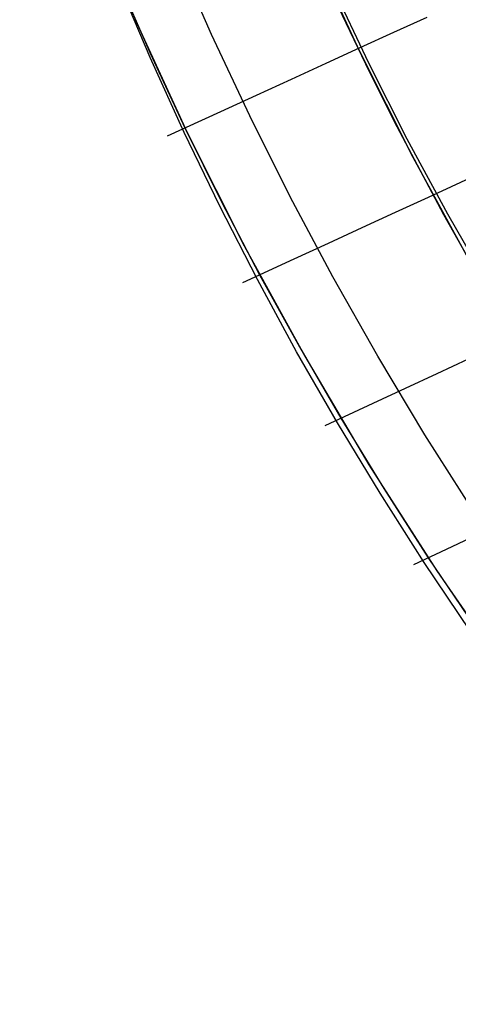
# Model space of a CAD drawing. Header units: millimetres. Extents: x -58 to 58, y -58 to 57.
# Tile 2 of 102: x -54.45 to -47.54, y -38.67 to -23.16. Entities that reach past the tile are written whole.
import ezdxf

# ---------------------------------------------------------------- set-up
doc = ezdxf.new("R2010")
doc.units = ezdxf.units.MM
doc.header["$MEASUREMENT"] = 0
doc.layers.add('Predefinito', color=5, linetype='Continuous')

msp = doc.modelspace()

# ---------------------------------------------------------------- linework, layer by layer
at = {"layer": 'Predefinito', "extrusion": (2.88321e-07, -6.82626e-07, 1)}
msp.add_lwpolyline([(-36.323, -40.631), (-36.008, -39.766), (-35.717, -38.902), (-35.451, -38.039), (-35.21, -37.177), (-34.992, -36.317), (-34.797, -35.459), (-34.625, -34.603), (-34.475, -33.75), (-34.347, -32.9), (-34.24, -32.054), (-34.155, -31.211), (-34.089, -30.373), (-34.043, -29.539), (-34.017, -28.71), (-34.009, -27.885), (-34.02, -27.066), (-34.049, -26.253), (-34.094, -25.446), (-34.157, -24.645), (-34.235, -23.85), (-34.33, -23.062), (-34.439, -22.281), (-34.563, -21.508), (-34.701, -20.741), (-34.853, -19.983), (-35.018, -19.232), (-35.196, -18.49), (-35.386, -17.755), (-35.587, -17.03), (-35.8, -16.313), (-36.257, -14.906), (-36.501, -14.215), (-36.758, -13.528), (-37.029, -12.846), (-37.313, -12.169), (-37.614, -11.499), (-37.931, -10.834), (-38.265, -10.177), (-38.619, -9.526), (-38.992, -8.883), (-39.385, -8.249), (-39.801, -7.624), (-40.238, -7.008), (-40.698, -6.403), (-41.182, -5.809), (-41.69, -5.227), (-41.954, -4.941), (-42.223, -4.658), (-42.5, -4.379), (-42.782, -4.103), (-43.071, -3.83), (-43.367, -3.562), (-43.669, -3.297), (-43.978, -3.035), (-44.293, -2.778), (-44.615, -2.524), (-45.279, -2.029), (-45.97, -1.55), (-46.689, -1.087), (-47.435, -0.642), (-48.209, -0.214), (-49.012, 0.196), (-49.843, 0.589), (-50.704, 0.965), (-51.595, 1.322), (-52.516, 1.663), (-53.468, 1.986), (-54.452, 2.291)], dxfattribs=at)
at = {"layer": 'Predefinito'}
for points in [[(-49.89, -21.938), (-49.103, -23.647), (-48.257, -25.327), (-47.354, -26.978), (-46.395, -28.596), (-45.38, -30.181), (-44.312, -31.729), (-43.19, -33.24), (-42.017, -34.711), (-40.794, -36.14), (-39.522, -37.527), (-38.203, -38.868), (-36.839, -40.164), (-35.431, -41.412), (-33.98, -42.61)], [(-33.304, -45.641), (-34.468, -44.768), (-35.612, -43.864), (-36.733, -42.929), (-37.831, -41.965), (-38.904, -40.972), (-39.952, -39.952), (-40.972, -38.904), (-41.965, -37.831), (-42.929, -36.733), (-43.864, -35.612), (-44.768, -34.468), (-45.641, -33.304), (-46.482, -32.12), (-47.29, -30.917), (-48.066, -29.698), (-48.807, -28.462), (-49.515, -27.213), (-50.188, -25.95), (-50.827, -24.676), (-51.43, -23.391), (-51.999, -22.098)], [(-52.636, -23.145), (-51.806, -24.948), (-50.914, -26.722), (-49.961, -28.463), (-48.949, -30.171), (-47.878, -31.842), (-46.751, -33.476), (-45.567, -35.069), (-44.33, -36.621), (-43.039, -38.13), (-41.698, -39.592), (-40.306, -41.008), (-38.867, -42.375), (-37.381, -43.691), (-35.851, -44.955), (-34.278, -46.166), (-32.664, -47.322)]]:
    msp.add_lwpolyline(points, dxfattribs=at)
at = {"layer": 'Predefinito', "extrusion": (-0.246132, 0.950831, -0.187989)}
msp.add_lwpolyline([(52.817, 25.377), (52.756, 25.421)], dxfattribs=at)
at = {"layer": 'Predefinito'}
for points in [[(-52.916, -22.497, 30), (-52.395, -23.686, 30), (-51.847, -24.863, 30), (-51.272, -26.027, 30), (-50.672, -27.178, 30), (-50.045, -28.315, 30), (-49.393, -29.438, 30), (-48.716, -30.545, 29.999), (-48.014, -31.637, 29.999), (-47.287, -32.713, 30.001), (-46.536, -33.773, 30.003), (-45.764, -34.813, 30.002), (-44.967, -35.837, 29.992), (-44.142, -36.847, 29.981), (-43.722, -37.345, 29.995), (-43.51, -37.591, 30.011), (-43.296, -37.837, 30.035), (-43.083, -38.079, 30.067), (-42.977, -38.199, 30.087), (-42.87, -38.318, 30.11), (-42.764, -38.437, 30.136), (-42.658, -38.554, 30.166), (-42.552, -38.671, 30.198)], [(-42.607, -38.724, 30.108), (-42.714, -38.608, 30.077), (-42.82, -38.491, 30.05), (-42.927, -38.373, 30.026), (-43.035, -38.254, 30.005), (-43.142, -38.134, 29.986), (-43.356, -37.893, 29.958), (-43.57, -37.649, 29.938), (-43.784, -37.403, 29.926), (-44.206, -36.907, 29.921), (-45.033, -35.901, 29.947), (-45.831, -34.88, 29.972), (-46.603, -33.843, 29.988), (-47.352, -32.785, 30), (-48.076, -31.71, 30.013), (-48.774, -30.619, 30.026), (-49.444, -29.513, 30.039), (-50.089, -28.39, 30.051), (-50.707, -27.252, 30.062), (-51.297, -26.1, 30.072), (-51.86, -24.935, 30.082), (-52.395, -23.756, 30.092), (-52.902, -22.564, 30.101)], [(-47.04, -27.384, 28.505), (-47.707, -26.224, 28.454), (-48.344, -25.044, 28.414), (-48.95, -23.846, 28.386), (-49.525, -22.632, 28.369)], [(-47.093, -27.433, 28.454), (-47.769, -26.236, 28.41), (-48.552, -24.758, 28.37), (-48.998, -23.862, 28.352), (-49.489, -22.826, 28.338)], [(-52.12, -24.987, 29.819), (-51.281, -24.604, 30.383), (-50.722, -24.348, 30.779), (-50.169, -24.096, 31.188), (-49.623, -23.846, 31.61), (-49.084, -23.6, 32.045), (-48.554, -23.357, 32.493), (-48.033, -23.119, 32.954)], [(-50.934, -27.299, 29.816), (-50.127, -26.928, 30.39), (-49.588, -26.68, 30.793), (-49.056, -26.435, 31.208), (-48.53, -26.193, 31.637), (-48.012, -25.955, 32.077), (-47.502, -25.72, 32.531), (-47, -25.49, 32.997), (-46.508, -25.263, 33.475), (-46.025, -25.041, 33.966), (-45.552, -24.823, 34.469), (-45.09, -24.611, 34.985), (-44.64, -24.403, 35.513), (-44.202, -24.201, 36.054), (-43.776, -24.005, 36.607), (-43.364, -23.815, 37.172), (-42.965, -23.631, 37.75), (-42.58, -23.453, 38.34), (-42.21, -23.282, 38.941), (-41.854, -23.117, 39.554)], [(-49.64, -29.552, 29.81), (-48.881, -29.2, 30.403), (-48.374, -28.965, 30.817), (-47.874, -28.733, 31.243), (-47.38, -28.503, 31.682)], [(-48.24, -31.744, 29.801), (-47.546, -31.417, 30.419), (-47.083, -31.198, 30.849)]]:
    msp.add_polyline3d(points, dxfattribs=at)

doc.saveas('drawing.dxf')
